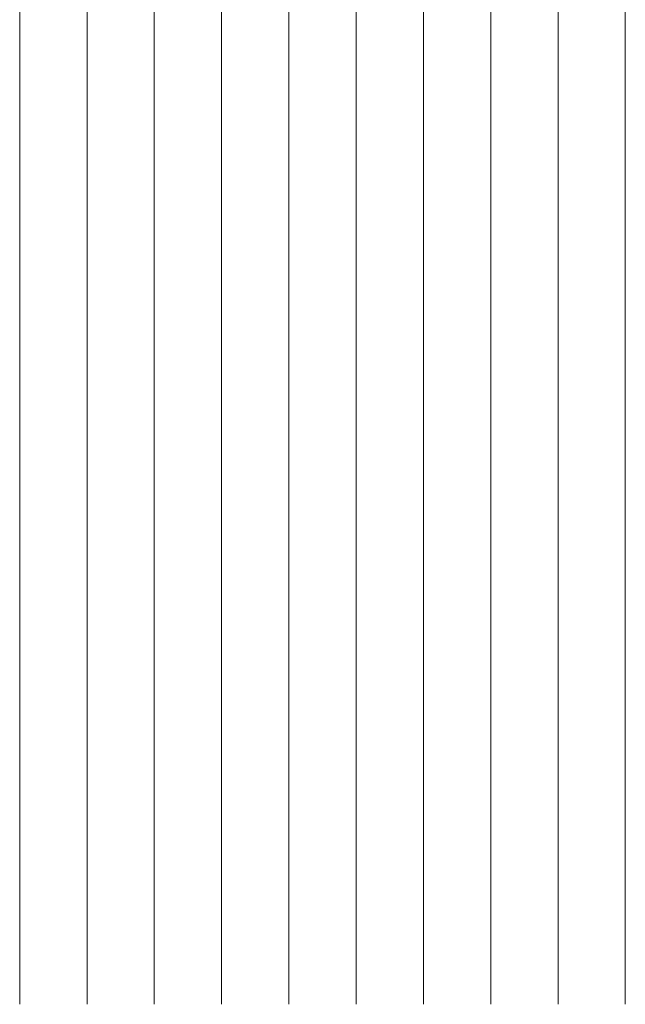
# Model space of a CAD drawing. Extents: x -1920 to 300, y 62 to 656.
# Tile 17 of 60: x -1690 to -1672, y 159 to 188. Entities that reach past the tile are written whole.
import ezdxf

# ---------------------------------------------------------------- set-up
doc = ezdxf.new("R2010")
doc.units = 0
doc.layers.get('0').update_dxf_attribs({"lineweight": 35})
doc.layers.add('60- 61 allgemeine Ausstattung- 4 Terrassen', color=7, linetype='Continuous', lineweight=9)

# ---------------------------------------------------------------- blocks, each defined once
blk = doc.blocks.new('Referenz-A06G9HJH8I', base_point=(-1905.787, 86.892))
at = {"layer": '60- 61 allgemeine Ausstattung- 4 Terrassen', "color": 0}
for p, q in [((-1689.75, 158.542), (-1689.75, 216.342)), ((-1687.75, 158.542), (-1687.75, 216.342)), ((-1685.75, 158.542), (-1685.75, 216.342)), ((-1683.75, 158.542), (-1683.75, 216.342)), ((-1681.75, 158.542), (-1681.75, 216.342)), ((-1679.75, 158.542), (-1679.75, 216.342)), ((-1677.75, 158.542), (-1677.75, 216.342)), ((-1675.75, 158.542), (-1675.75, 216.342)), ((-1673.75, 158.542), (-1673.75, 216.342)), ((-1671.75, 158.542), (-1671.75, 216.342))]:
    blk.add_line(p, q, dxfattribs=at)

msp = doc.modelspace()

# ---------------------------------------------------------------- block references
at = {"color": 8, "lineweight": 25, "ltscale": 0.25, "true_color": 0x808080}
msp.add_blockref('Referenz-A06G9HJH8I', (-1905.787, 86.892), dxfattribs=at)

doc.saveas('drawing.dxf')
